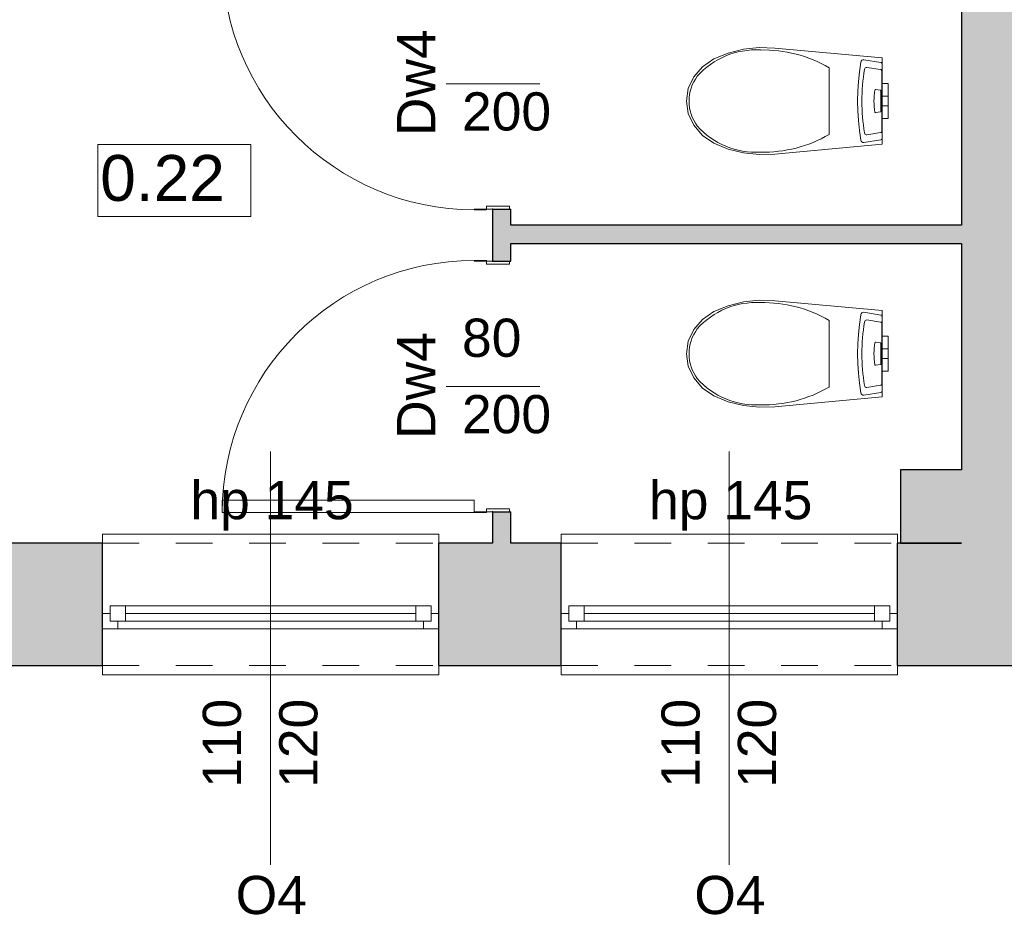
# Model space of a CAD drawing. Header units: centimetres. Extents: x -25572 to 23555, y -2435 to 15405.
# Tile 117 of 134: x 10221 to 10543, y 7419 to 7712. Entities that reach past the tile are written whole.
import ezdxf

# ---------------------------------------------------------------- set-up
doc = ezdxf.new("R2010")
doc.units = ezdxf.units.CM
doc.header["$MEASUREMENT"] = 0
doc.linetypes.add('Przerywana', pattern=[24, 12, -12])
for name, color, linetype, lineweight in [('Nowe_0_Nr_pióra__75', 6, 'Continuous', 15), ('Nowe_210-A Pomieszczenia_Nr_pióra__41', 7, 'Continuous', 15), ('Nowe_220-A Ściany_Nr_pióra__19', 255, 'Continuous', 0), ('Nowe_220-A Ściany_Nr_pióra__23', 7, 'Continuous', 15), ('Nowe_220-A Ściany_Nr_pióra__27', 7, 'Continuous', 25), ('Nowe_220-A Ściany_Nr_pióra__3', 7, 'Continuous', 13), ('Nowe_220-A Ściany_Nr_pióra__7', 7, 'Continuous', 13)]:
    doc.layers.add(name, color=color, linetype=linetype, lineweight=lineweight)
doc.layers.add('Nowe_220-A Ściany_Nr_pióra__45', color=7, linetype='Continuous', lineweight=15, true_color=0x40a5ff)
doc.styles.add('STYL_AUTOMATYCZNY_6', font='arial.ttf')

msp = doc.modelspace()

# ---------------------------------------------------------------- hatches: boundary and pattern name
at = {"layer": 'Nowe_220-A Ściany_Nr_pióra__19', "linetype": 'Continuous', "lineweight": 0}
for points in [[(10528.76, 8104.65), (10528.76, 7540.65), (10568.76, 7540.65), (10568.76, 8104.65)], [(10375.38, 7649.96), (10375.38, 7632.94), (10381.38, 7632.94), (10381.38, 7649.96)], [(10528.76, 7644.65), (10381.38, 7644.65), (10381.38, 7638.65), (10528.76, 7638.65)], [(10528.76, 7564.65), (10508.76, 7564.65), (10508.76, 7540.65), (10528.76, 7540.65)], [(10375.38, 7540.65), (10381.38, 7540.65), (10381.38, 7550.94), (10375.38, 7550.94)], [(10202.16, 7500.65), (10247.79, 7500.65), (10247.79, 7540.65), (10202.16, 7540.65)], [(10357.79, 7500.65), (10397.79, 7500.65), (10397.79, 7540.65), (10357.79, 7540.65)], [(10507.79, 7500.65), (11001.38, 7500.65), (11001.38, 7540.65), (10507.79, 7540.65)]]:
    msp.add_hatch(color=255, dxfattribs=at).paths.add_polyline_path(points)

# ---------------------------------------------------------------- linework, layer by layer
at = {"layer": 'Nowe_0_Nr_pióra__75', "color": 6, "linetype": 'Continuous', "lineweight": 15}
for p, q in [((10485.46, 7685.28), (10485.46, 7696.18)), ((10502.28, 7695.59), (10497.78, 7696.31)), ((10502.65, 7675.39), (10502.65, 7695.17)), ((10502.76, 7690.98), (10502.76, 7689.31)), ((10502.76, 7690.98), (10504.76, 7690.98)), ((10504.76, 7690.98), (10504.76, 7689.31)), ((10502.22, 7688.82), (10500.67, 7689.06)), ((10502.34, 7681.92), (10502.34, 7688.65)), ((10502.76, 7689.31), (10502.76, 7686.88)), ((10502.76, 7686.88), (10502.76, 7686.41)), ((10502.76, 7686.88), (10504.76, 7686.88)), ((10504.76, 7689.31), (10504.76, 7686.88)), ((10504.76, 7686.88), (10504.76, 7686.41)), ((10485.46, 7674.39), (10485.46, 7685.28)), ((10502.76, 7686.41), (10502.76, 7685.28)), ((10502.76, 7685.28), (10502.76, 7684.15)), ((10502.76, 7684.15), (10502.76, 7683.68)), ((10502.76, 7683.68), (10504.76, 7683.68)), ((10502.76, 7683.68), (10502.76, 7681.25)), ((10504.76, 7686.41), (10504.76, 7685.28)), ((10504.76, 7685.28), (10504.76, 7684.15)), ((10504.76, 7684.15), (10504.76, 7683.68)), ((10504.76, 7683.68), (10504.76, 7681.25)), ((10500.67, 7681.5), (10502.22, 7681.75)), ((10502.76, 7681.25), (10502.76, 7679.58)), ((10504.76, 7681.25), (10504.76, 7679.58)), ((10502.76, 7679.58), (10504.76, 7679.58)), ((10497.78, 7674.25), (10502.28, 7674.98)), ((10485.46, 7602.65), (10485.46, 7613.55)), ((10502.28, 7612.96), (10497.78, 7613.68)), ((10502.65, 7592.76), (10502.65, 7612.54)), ((10502.22, 7606.19), (10500.67, 7606.44)), ((10502.34, 7599.29), (10502.34, 7606.02)), ((10502.76, 7608.35), (10502.76, 7606.68)), ((10502.76, 7608.35), (10504.76, 7608.35)), ((10502.76, 7606.68), (10502.76, 7604.25)), ((10504.76, 7608.35), (10504.76, 7606.68)), ((10504.76, 7606.68), (10504.76, 7604.25)), ((10502.76, 7604.25), (10502.76, 7603.78)), ((10502.76, 7604.25), (10504.76, 7604.25)), ((10502.76, 7603.78), (10502.76, 7602.65)), ((10504.76, 7604.25), (10504.76, 7603.78)), ((10504.76, 7603.78), (10504.76, 7602.65)), ((10485.46, 7591.76), (10485.46, 7602.65)), ((10502.76, 7602.65), (10502.76, 7601.52)), ((10502.76, 7601.52), (10502.76, 7601.05)), ((10502.76, 7601.05), (10504.76, 7601.05)), ((10502.76, 7601.05), (10502.76, 7598.62)), ((10504.76, 7602.65), (10504.76, 7601.52)), ((10504.76, 7601.52), (10504.76, 7601.05)), ((10504.76, 7601.05), (10504.76, 7598.62)), ((10500.67, 7598.87), (10502.22, 7599.12)), ((10502.76, 7598.62), (10502.76, 7596.95)), ((10502.76, 7596.95), (10504.76, 7596.95)), ((10504.76, 7598.62), (10504.76, 7596.95)), ((10497.78, 7591.62), (10502.28, 7592.35))]:
    msp.add_line(p, q, dxfattribs=at)
for points in [[(10457.42, 7702.22), (10452.44, 7700.98), (10447.75, 7699.08), (10444.03, 7696.52), (10441.18, 7693.22), (10439.38, 7689.39), (10438.76, 7685.28), (10439.38, 7681.18), (10441.18, 7677.35), (10444.03, 7674.04), (10447.75, 7671.48), (10452.44, 7669.58), (10457.42, 7668.34), (10462.55, 7667.79), (10467.72, 7667.95), (10502.76, 7671.18), (10502.76, 7699.38), (10467.72, 7702.62), (10462.55, 7702.77)], [(10495.36, 7694.86), (10495.03, 7691.68), (10494.83, 7688.49), (10494.76, 7685.28), (10494.83, 7682.08), (10495.03, 7678.88), (10495.36, 7675.7), (10495.82, 7672.54), (10495.94, 7672.19), (10496.16, 7671.92), (10496.45, 7671.76), (10496.77, 7671.74), (10502.39, 7672.64), (10502.54, 7672.7), (10502.65, 7672.81), (10502.73, 7672.96), (10502.76, 7673.14), (10502.76, 7697.43), (10502.73, 7697.6), (10502.65, 7697.75), (10502.54, 7697.87), (10502.39, 7697.92), (10496.77, 7698.82), (10496.45, 7698.8), (10496.16, 7698.65), (10495.94, 7698.37), (10495.82, 7698.02)], [(10457.42, 7619.59), (10452.44, 7618.35), (10447.75, 7616.45), (10444.03, 7613.89), (10441.18, 7610.59), (10439.38, 7606.76), (10438.76, 7602.65), (10439.38, 7598.55), (10441.18, 7594.72), (10444.03, 7591.41), (10447.75, 7588.85), (10452.44, 7586.95), (10457.42, 7585.71), (10462.55, 7585.16), (10467.72, 7585.32), (10502.76, 7588.55), (10502.76, 7616.75), (10467.72, 7619.99), (10462.55, 7620.14)], [(10495.36, 7612.23), (10495.03, 7609.05), (10494.83, 7605.86), (10494.76, 7602.65), (10494.83, 7599.45), (10495.03, 7596.25), (10495.36, 7593.07), (10495.82, 7589.91), (10495.94, 7589.56), (10496.16, 7589.29), (10496.45, 7589.13), (10496.77, 7589.11), (10502.39, 7590.01), (10502.54, 7590.07), (10502.65, 7590.18), (10502.73, 7590.33), (10502.76, 7590.51), (10502.76, 7614.8), (10502.73, 7614.97), (10502.65, 7615.12), (10502.54, 7615.24), (10502.39, 7615.29), (10496.77, 7616.19), (10496.45, 7616.17), (10496.16, 7616.02), (10495.94, 7615.74), (10495.82, 7615.39)]]:
    msp.add_lwpolyline(points, close=True, dxfattribs=at)
for centre, major_axis, ratio, start_param, end_param in [((10461.53, 7676.34), (25.71, 0), 0.999377, 1.515065, 2.415654), ((10463.97, 7659.47), (42.55, 0), 0.999377, 1.041392, 1.594412), ((10497.67, 7695.54), (0, 0.78), 0.851064, 6.120269, 7.720389), ((10453.48, 7685.2), (13.86, 0), 0.999377, 2.509088, 3.135732), ((10542.66, 7685.28), (0, 54.63), 0.851064, 1.379927, 1.761665), ((10502.3, 7695.17), (0, 0.42), 0.851064, 4.725808, 6.311721), ((10516.27, 7685.28), (0, 18.98), 0.851064, 1.379922, 1.761671), ((10500.64, 7688.79), (0, 0.281), 0.851064, 6.141199, 7.506594), ((10502.2, 7688.65), (0, 0.172), 0.851064, 4.712566, 6.147216), ((10453.48, 7685.36), (13.86, 0), 0.999377, 3.147454, 3.774097), ((10500.64, 7681.78), (0, 0.281), 0.851064, 1.918184, 3.283579), ((10502.2, 7681.92), (0, 0.172), 0.851064, 3.277562, 4.712212), ((10461.53, 7694.23), (25.71, 0), 0.999377, 3.867528, 4.768116), ((10463.97, 7711.09), (42.55, 0), 0.999377, 4.688771, 5.241791), ((10497.67, 7675.02), (0, 0.78), 0.851064, 1.704388, 3.304509), ((10502.3, 7675.4), (0, 0.42), 0.851064, 3.113056, 4.69897), ((10461.53, 7593.71), (25.71, 0), 0.999377, 1.515065, 2.415654), ((10463.97, 7576.84), (42.55, 0), 0.999377, 1.041392, 1.594412), ((10542.66, 7602.65), (0, 54.63), 0.851064, 1.379927, 1.761665), ((10497.67, 7612.91), (0, 0.78), 0.851064, 6.120269, 7.720389), ((10502.3, 7612.54), (0, 0.42), 0.851064, 4.725808, 6.311721), ((10453.48, 7602.57), (13.86, 0), 0.999377, 2.509088, 3.135732), ((10516.27, 7602.65), (0, 18.98), 0.851064, 1.379922, 1.761671), ((10500.64, 7606.16), (0, 0.281), 0.851064, 6.141199, 7.506594), ((10502.2, 7606.02), (0, 0.172), 0.851064, 4.712566, 6.147216), ((10453.48, 7602.73), (13.86, 0), 0.999377, 3.147454, 3.774097), ((10500.64, 7599.15), (0, 0.281), 0.851064, 1.918184, 3.283579), ((10502.2, 7599.29), (0, 0.172), 0.851064, 3.277562, 4.712212), ((10461.53, 7611.6), (25.71, 0), 0.999377, 3.867528, 4.768116), ((10463.97, 7628.46), (42.55, 0), 0.999377, 4.688771, 5.241791), ((10497.67, 7592.39), (0, 0.78), 0.851064, 1.704388, 3.304509), ((10502.3, 7592.77), (0, 0.42), 0.851064, 3.113056, 4.69897)]:
    msp.add_ellipse(centre, major_axis=major_axis, ratio=ratio, start_param=start_param, end_param=end_param, dxfattribs=at)
at = {"layer": 'Nowe_210-A Pomieszczenia_Nr_pióra__41', "color": 7, "linetype": 'Continuous', "lineweight": 15}
for p, q in [((10246.27, 7671.07), (10296.31, 7671.07)), ((10246.27, 7647.5), (10246.27, 7671.07)), ((10296.31, 7671.07), (10296.31, 7647.5)), ((10296.31, 7647.5), (10246.27, 7647.5))]:
    msp.add_line(p, q, dxfattribs=at)
at = {"layer": 'Nowe_220-A Ściany_Nr_pióra__23', "color": 7, "linetype": 'Continuous', "lineweight": 15}
for p, q in [((10369.38, 7649.76), (10369.38, 7649.96)), ((10369.38, 7649.96), (10380.88, 7649.96)), ((10373.38, 7649.76), (10369.38, 7649.76)), ((10380.88, 7650.96), (10373.38, 7650.96)), ((10373.38, 7650.96), (10373.38, 7649.76)), ((10380.88, 7649.96), (10380.88, 7650.96)), ((10373.38, 7633.14), (10369.38, 7633.14)), ((10369.38, 7633.14), (10369.38, 7632.94)), ((10369.38, 7632.94), (10380.88, 7632.94)), ((10373.38, 7631.94), (10373.38, 7633.14)), ((10380.88, 7631.94), (10373.38, 7631.94)), ((10380.88, 7632.94), (10380.88, 7631.94)), ((10373.38, 7550.74), (10373.38, 7551.94)), ((10373.38, 7551.94), (10380.88, 7551.94)), ((10380.88, 7551.94), (10380.88, 7550.94)), ((10380.88, 7550.94), (10369.38, 7550.94)), ((10369.38, 7550.94), (10369.38, 7550.74)), ((10369.38, 7550.74), (10373.38, 7550.74)), ((10250.29, 7520.15), (10255.29, 7520.15)), ((10250.29, 7515.15), (10250.29, 7520.15)), ((10255.29, 7520.15), (10255.29, 7515.15)), ((10255.29, 7520.15), (10350.29, 7520.15)), ((10350.29, 7515.15), (10350.29, 7520.15)), ((10350.29, 7520.15), (10355.29, 7520.15)), ((10355.29, 7520.15), (10355.29, 7515.15)), ((10400.29, 7520.15), (10405.29, 7520.15)), ((10400.29, 7515.15), (10400.29, 7520.15)), ((10405.29, 7520.15), (10405.29, 7515.15)), ((10405.29, 7520.15), (10500.29, 7520.15)), ((10500.29, 7515.15), (10500.29, 7520.15)), ((10500.29, 7520.15), (10505.29, 7520.15)), ((10505.29, 7520.15), (10505.29, 7515.15)), ((10247.79, 7517.65), (10250.29, 7517.65)), ((10250.29, 7517.65), (10250.29, 7515.15)), ((10255.29, 7517.65), (10350.29, 7517.65)), ((10355.29, 7515.15), (10355.29, 7517.65)), ((10355.29, 7517.65), (10357.79, 7517.65)), ((10397.79, 7517.65), (10400.29, 7517.65)), ((10400.29, 7517.65), (10400.29, 7515.15)), ((10405.29, 7517.65), (10500.29, 7517.65)), ((10505.29, 7515.15), (10505.29, 7517.65)), ((10505.29, 7517.65), (10507.79, 7517.65)), ((10252.79, 7512.65), (10247.79, 7512.65)), ((10250.29, 7515.15), (10252.79, 7515.15)), ((10255.29, 7515.15), (10250.29, 7515.15)), ((10252.79, 7515.15), (10252.79, 7512.65)), ((10350.29, 7515.15), (10255.29, 7515.15)), ((10355.29, 7515.15), (10350.29, 7515.15)), ((10352.79, 7512.65), (10352.79, 7515.15)), ((10352.79, 7515.15), (10355.29, 7515.15)), ((10357.79, 7512.65), (10352.79, 7512.65)), ((10402.79, 7512.65), (10397.79, 7512.65)), ((10400.29, 7515.15), (10402.79, 7515.15)), ((10405.29, 7515.15), (10400.29, 7515.15)), ((10402.79, 7515.15), (10402.79, 7512.65)), ((10500.29, 7515.15), (10405.29, 7515.15)), ((10505.29, 7515.15), (10500.29, 7515.15)), ((10502.79, 7512.65), (10502.79, 7515.15)), ((10502.79, 7515.15), (10505.29, 7515.15)), ((10507.79, 7512.65), (10502.79, 7512.65))]:
    msp.add_line(p, q, dxfattribs=at)
at = {"layer": 'Nowe_220-A Ściany_Nr_pióra__27', "color": 7, "linetype": 'Continuous', "lineweight": 25}
for p, q in [((10375.38, 7649.96), (10380.88, 7649.96)), ((10375.38, 7649.96), (10380.88, 7649.96)), ((10375.38, 7649.96), (10380.88, 7649.96)), ((10380.88, 7649.96), (10381.38, 7649.96)), ((10380.88, 7649.96), (10381.38, 7649.96)), ((10375.38, 7632.94), (10380.88, 7632.94)), ((10375.38, 7632.94), (10380.88, 7632.94)), ((10375.38, 7632.94), (10380.88, 7632.94)), ((10380.88, 7632.94), (10381.38, 7632.94)), ((10380.88, 7632.94), (10381.38, 7632.94)), ((10375.38, 7550.94), (10380.88, 7550.94)), ((10375.38, 7550.94), (10380.88, 7550.94)), ((10375.38, 7550.94), (10380.88, 7550.94)), ((10380.88, 7550.94), (10381.38, 7550.94)), ((10380.88, 7550.94), (10381.38, 7550.94)), ((10247.79, 7517.65), (10247.79, 7540.65)), ((10247.79, 7517.65), (10247.79, 7540.65)), ((10357.79, 7517.65), (10357.79, 7540.65)), ((10357.79, 7517.65), (10357.79, 7540.65)), ((10397.79, 7517.65), (10397.79, 7540.65)), ((10397.79, 7517.65), (10397.79, 7540.65)), ((10507.79, 7517.65), (10507.79, 7540.65)), ((10507.79, 7517.65), (10507.79, 7540.65)), ((10247.79, 7512.65), (10247.79, 7517.65)), ((10247.79, 7512.65), (10247.79, 7517.65)), ((10247.79, 7512.65), (10247.79, 7517.65)), ((10357.79, 7512.65), (10357.79, 7517.65)), ((10357.79, 7512.65), (10357.79, 7517.65)), ((10357.79, 7512.65), (10357.79, 7517.65)), ((10397.79, 7512.65), (10397.79, 7517.65)), ((10397.79, 7512.65), (10397.79, 7517.65)), ((10397.79, 7512.65), (10397.79, 7517.65)), ((10507.79, 7512.65), (10507.79, 7517.65)), ((10507.79, 7512.65), (10507.79, 7517.65)), ((10507.79, 7512.65), (10507.79, 7517.65)), ((10247.79, 7500.65), (10247.79, 7512.65)), ((10247.79, 7500.65), (10247.79, 7512.65)), ((10357.79, 7500.65), (10357.79, 7512.65)), ((10357.79, 7500.65), (10357.79, 7512.65)), ((10397.79, 7500.65), (10397.79, 7512.65)), ((10397.79, 7500.65), (10397.79, 7512.65)), ((10507.79, 7500.65), (10507.79, 7512.65)), ((10507.79, 7500.65), (10507.79, 7512.65))]:
    msp.add_line(p, q, dxfattribs=at)
for points in [[(10528.76, 7742.65), (10528.76, 7644.65)], [(10375.38, 7649.96), (10375.38, 7632.94)], [(10381.38, 7644.65), (10381.38, 7649.96)], [(10528.76, 7644.65), (10381.38, 7644.65)], [(10381.38, 7632.94), (10381.38, 7638.65)], [(10381.38, 7638.65), (10528.76, 7638.65)], [(10528.76, 7638.65), (10528.76, 7564.65)], [(10528.76, 7564.65), (10508.76, 7564.65)], [(10508.76, 7564.65), (10508.76, 7540.65)], [(10375.38, 7550.94), (10375.38, 7540.65)], [(10381.38, 7540.65), (10381.38, 7550.94)], [(10247.79, 7540.65), (10214.38, 7540.65)], [(10375.38, 7540.65), (10357.79, 7540.65)], [(10397.79, 7540.65), (10381.38, 7540.65)], [(10528.76, 7540.65), (10507.79, 7540.65)], [(10508.76, 7540.65), (10528.76, 7540.65)], [(10202.16, 7500.65), (10247.79, 7500.65)], [(10357.79, 7500.65), (10397.79, 7500.65)], [(10507.79, 7500.65), (11001.38, 7500.65)]]:
    msp.add_lwpolyline(points, dxfattribs=at)
for p in [(10375.38, 7649.96), (10375.38, 7649.96), (10375.38, 7632.94), (10375.38, 7632.94), (10375.38, 7550.94), (10375.38, 7550.94)]:
    msp.add_point(p, dxfattribs=at)
at = {"layer": 'Nowe_220-A Ściany_Nr_pióra__3', "color": 7, "linetype": 'Continuous', "lineweight": 13}
for p, q in [((10369.38, 7554.74), (10286.98, 7554.74)), ((10286.98, 7554.74), (10286.98, 7550.74)), ((10369.38, 7550.74), (10369.38, 7554.74)), ((10286.98, 7550.74), (10369.38, 7550.74)), ((10247.79, 7540.65), (10247.79, 7543.65)), ((10247.79, 7543.65), (10357.79, 7543.65)), ((10357.79, 7543.65), (10357.79, 7540.65)), ((10397.79, 7540.65), (10397.79, 7543.65)), ((10397.79, 7543.65), (10507.79, 7543.65)), ((10507.79, 7543.65), (10507.79, 7540.65)), ((10255.29, 7520.15), (10350.29, 7520.15)), ((10405.29, 7520.15), (10500.29, 7520.15)), ((10352.79, 7512.65), (10252.79, 7512.65)), ((10502.79, 7512.65), (10402.79, 7512.65)), ((10247.79, 7500.65), (10247.79, 7497.65)), ((10357.79, 7497.65), (10357.79, 7500.65)), ((10397.79, 7500.65), (10397.79, 7497.65)), ((10507.79, 7497.65), (10507.79, 7500.65)), ((10247.79, 7497.65), (10357.79, 7497.65)), ((10397.79, 7497.65), (10507.79, 7497.65))]:
    msp.add_line(p, q, dxfattribs=at)
at = {"layer": 'Nowe_220-A Ściany_Nr_pióra__3', "color": 7, "linetype": 'Przerywana', "lineweight": 13}
for p, q in [((10247.79, 7540.65), (10357.79, 7540.65)), ((10397.79, 7540.65), (10507.79, 7540.65)), ((10247.79, 7500.65), (10357.79, 7500.65)), ((10397.79, 7500.65), (10507.79, 7500.65))]:
    msp.add_line(p, q, dxfattribs=at)
at = {"layer": 'Nowe_220-A Ściany_Nr_pióra__3', "color": 7, "linetype": 'Continuous', "lineweight": 13}
for centre, start, end in [((10369.38, 7732.16), 180, 270), ((10369.38, 7550.74), 90, 180)]:
    msp.add_arc(centre, 82.4, start, end, dxfattribs=at)
at = {"layer": 'Nowe_220-A Ściany_Nr_pióra__45', "color": 161, "linetype": 'Continuous', "lineweight": 15, "true_color": 0x40a5ff}
for p, q in [((10360.2, 7690.96), (10390.84, 7690.96)), ((10360.2, 7591.94), (10390.84, 7591.94)), ((10302.79, 7435.47), (10302.79, 7570.65)), ((10452.79, 7435.47), (10452.79, 7570.65))]:
    msp.add_line(p, q, dxfattribs=at)

# ---------------------------------------------------------------- texts
at = {"layer": 'Nowe_210-A Pomieszczenia_Nr_pióra__41', "color": 7, "linetype": 'Continuous', "lineweight": 15, "insert": (10271.29, 7667.64), "char_height": 15, "attachment_point": 2, "style": 'STYL_AUTOMATYCZNY_6'}
msp.add_mtext('\\A1;{\\pqc;\\pt0,25;\\fArial|b0|i0|c238|p0;\\W1.000000;0.22\\fArial|b0|i0|c238|p0;\\W1.000000;\\A1{\\H.66x;\\S^  ;}\\fArial|b0|i0|c238|p0;\\W1.000000;\\fArial|b0|i0|c238|p0;\\W1.000000;\\A1{\\H.66x;\\S^  ;}}', dxfattribs=at)
at = {"layer": 'Nowe_220-A Ściany_Nr_pióra__7', "color": 7, "linetype": 'Continuous', "lineweight": 13, "char_height": 12.5, "attachment_point": 7, "style": 'STYL_AUTOMATYCZNY_6'}
for s, insert in [('\\A1;{\\pql;\\pt0;\\fArial|b0|i0|c238|p0;\\W1.000000;200\\fArial|b0|i0|c238|p0;\\W1.000000;\\A1{\\H.66x;\\S^  ;}\\fArial|b0|i0|c238|p0;\\W1.000000;\\fArial|b0|i0|c238|p0;\\W1.000000;}', (10365.38, 7672)), ('\\A1;{\\pql;\\pt0;\\fArial|b0|i0|c238|p0;\\W1.000000;80\\fArial|b0|i0|c238|p0;\\W1.000000;\\A1{\\H.66x;\\S^  ;}\\fArial|b0|i0|c238|p0;\\W1.000000;\\fArial|b0|i0|c238|p0;\\W1.000000;}', (10365.38, 7597.98)), ('\\A1;{\\pql;\\pt0;\\fArial|b0|i0|c238|p0;\\W1.000000;200\\fArial|b0|i0|c238|p0;\\W1.000000;\\A1{\\H.66x;\\S^  ;}\\fArial|b0|i0|c238|p0;\\W1.000000;\\fArial|b0|i0|c238|p0;\\W1.000000;}', (10365.38, 7572.98)), ('\\A1;{\\pql;\\pt0;\\fArial|b0|i0|c238|p0;\\W1.000000;hp 145\\fArial|b0|i0|c238|p0;\\W1.000000;\\A1{\\H.66x;\\S^  ;}\\fArial|b0|i0|c238|p0;\\W1.000000;\\fArial|b0|i0|c238|p0;\\W1.000000;}', (10276.57, 7544.74)), ('\\A1;{\\pql;\\pt0;\\fArial|b0|i0|c238|p0;\\W1.000000;hp 145\\fArial|b0|i0|c238|p0;\\W1.000000;\\A1{\\H.66x;\\S^  ;}\\fArial|b0|i0|c238|p0;\\W1.000000;\\fArial|b0|i0|c238|p0;\\W1.000000;}', (10426.57, 7544.74)), ('\\A1;{\\pql;\\pt0;\\fArial|b0|i0|c238|p0;\\W1.000000;O4\\fArial|b0|i0|c238|p0;\\W1.000000;\\fArial|b0|i0|c238|p0;\\W1.000000;\\fArial|b0|i0|c238|p0;\\W1.000000;}', (10291.36, 7419.19)), ('\\A1;{\\pql;\\pt0;\\fArial|b0|i0|c238|p0;\\W1.000000;O4\\fArial|b0|i0|c238|p0;\\W1.000000;\\fArial|b0|i0|c238|p0;\\W1.000000;\\fArial|b0|i0|c238|p0;\\W1.000000;}', (10441.36, 7419.19))]:
    msp.add_mtext(s, dxfattribs=dict(at, insert=insert))
at = {"layer": 'Nowe_220-A Ściany_Nr_pióra__7', "color": 7, "linetype": 'Continuous', "lineweight": 13, "char_height": 12.5, "attachment_point": 7, "rotation": 90, "style": 'STYL_AUTOMATYCZNY_6'}
for s, insert in [('\\A1;{\\pql;\\pt0;\\fArial|b0|i0|c238|p0;\\W1.000000;Dw4\\fArial|b0|i0|c238|p0;\\W1.000000;\\fArial|b0|i0|c238|p0;\\W1.000000;\\fArial|b0|i0|c238|p0;\\W1.000000;}', (10356.63, 7673.81)), ('\\A1;{\\pql;\\pt0;\\fArial|b0|i0|c238|p0;\\W1.000000;Dw4\\fArial|b0|i0|c238|p0;\\W1.000000;\\fArial|b0|i0|c238|p0;\\W1.000000;\\fArial|b0|i0|c238|p0;\\W1.000000;}', (10356.63, 7574.79)), ('\\A1;{\\pql;\\pt0;\\fArial|b0|i0|c238|p0;\\W1.000000;110\\fArial|b0|i0|c238|p0;\\W1.000000;\\A1{\\H.66x;\\S^  ;}\\fArial|b0|i0|c238|p0;\\W1.000000;\\fArial|b0|i0|c238|p0;\\W1.000000;}', (10296.75, 7460.65)), ('\\A1;{\\pql;\\pt0;\\fArial|b0|i0|c238|p0;\\W1.000000;120\\fArial|b0|i0|c238|p0;\\W1.000000;\\A1{\\H.66x;\\S^  ;}\\fArial|b0|i0|c238|p0;\\W1.000000;\\fArial|b0|i0|c238|p0;\\W1.000000;}', (10321.75, 7460.65)), ('\\A1;{\\pql;\\pt0;\\fArial|b0|i0|c238|p0;\\W1.000000;110\\fArial|b0|i0|c238|p0;\\W1.000000;\\A1{\\H.66x;\\S^  ;}\\fArial|b0|i0|c238|p0;\\W1.000000;\\fArial|b0|i0|c238|p0;\\W1.000000;}', (10446.75, 7460.65)), ('\\A1;{\\pql;\\pt0;\\fArial|b0|i0|c238|p0;\\W1.000000;120\\fArial|b0|i0|c238|p0;\\W1.000000;\\A1{\\H.66x;\\S^  ;}\\fArial|b0|i0|c238|p0;\\W1.000000;\\fArial|b0|i0|c238|p0;\\W1.000000;}', (10471.75, 7460.65))]:
    msp.add_mtext(s, dxfattribs=dict(at, insert=insert))

doc.saveas('drawing.dxf')
